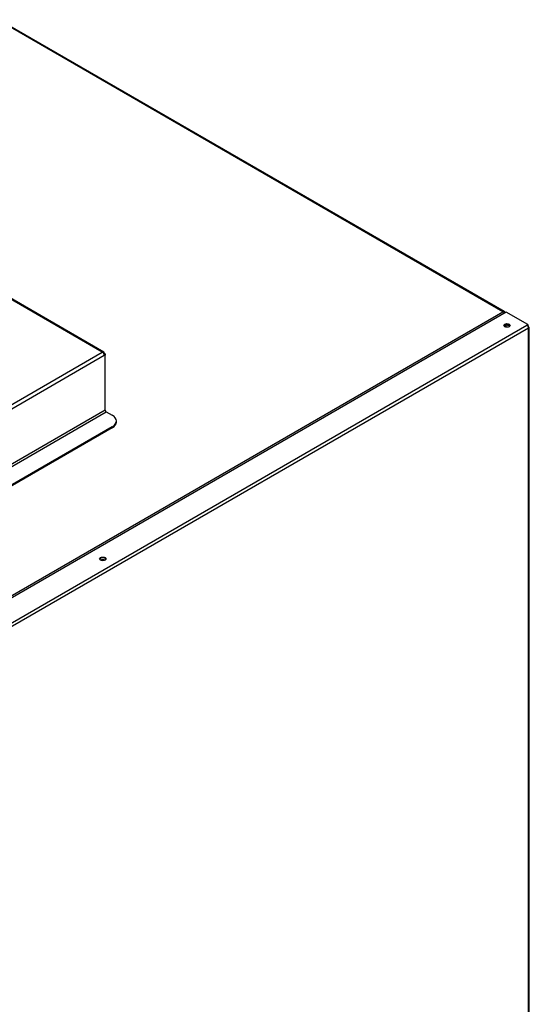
# Model space of a CAD drawing. Header units: millimetres. Extents: x 236 to 3393, y 257 to 3307.
# Tile 8 of 9: x 3031 to 3393, y 633 to 1334. Entities that reach past the tile are written whole.
import ezdxf

# ---------------------------------------------------------------- set-up
doc = ezdxf.new("R2010")
doc.units = ezdxf.units.MM
for name, color, linetype in [('BLASZKA_DO_DRZWI', 7, 'Continuous'), ('Domyślne', 7, 'Continuous'), ('DRZWI_ZEW_H', 7, 'Continuous'), ('OBUDOWA_H', 7, 'Continuous'), ('POKRYWKA_STEROWA', 7, 'Continuous')]:
    doc.layers.add(name, color=color, linetype=linetype)

# ---------------------------------------------------------------- blocks, each defined once
blk = doc.blocks.new('SE5')
at = {"layer": 'BLASZKA_DO_DRZWI', "color": 7, "linetype": 'Continuous'}
for centre, start_param, end_param in [((3089.74, 947.88), 0.971367, 2.169067), ((3089.74, 947.31), 1.278994, 1.861672)]:
    blk.add_ellipse(centre, major_axis=(3, 0), ratio=0.57735, start_param=start_param, end_param=end_param, dxfattribs=at)
at = {"layer": 'DRZWI_ZEW_H', "color": 7, "linetype": 'Continuous'}
for p, q in [((3377.04, 1125.84), (2823.78, 806.41)), ((3392.45, 1116.94), (3377.04, 1125.84)), ((2800.89, 775.4), (3391.75, 1116.53)), ((3377.04, 1115.06), (3377.04, 1116.45)), ((3391.75, 1116.53), (3392.45, 1116.94)), ((3392.17, 1116.2), (3392.45, 1116.37)), ((3392.6, 1116.04), (3392.25, 1116.24)), ((3392.45, 1116.94), (3392.45, 1116.37)), ((3392.48, 1115.83), (3392.6, 1116.04)), ((3392.81, 1115.18), (3392.95, 1115.26)), ((3393.45, 600.83), (3393.45, 1114.57)), ((3392.95, 1114.45), (2802.09, 773.31)), ((3392.95, 1113.87), (3392.95, 1114.45)), ((3392.95, 600.14), (3392.95, 1113.87))]:
    blk.add_line(p, q, dxfattribs=at)
for centre in [(3377.54, 1116.33), (3089.74, 950.17)]:
    blk.add_ellipse(centre, major_axis=(2.25, 0), ratio=0.57735, dxfattribs=at)
for centre, major_axis, start_param, end_param in [((3377.54, 1115.75), (-2.25, 0), 3.363396, 6.061382), ((3377.54, 1115.75), (2.25, 0), 0.222174, 2.91942), ((3377.54, 1115.18), (2.25, 0), 0.456311, 2.685282), ((3391.75, 1115.14), (-0.85, 1.47), 3.926991, 5.497787), ((3391.75, 1114.57), (0.85, 1.47), 5.497787, 6.283185), ((3391.75, 1114.57), (-1.7, 0), 2.356194, 3.926991), ((3089.74, 949.6), (-2.25, 0), 3.363396, 6.061382)]:
    blk.add_ellipse(centre, major_axis=major_axis, ratio=0.57735, start_param=start_param, end_param=end_param, dxfattribs=at)
at = {"layer": 'OBUDOWA_H', "color": 7, "linetype": 'Continuous'}
for p, q in [((3374.71, 1126.12), (3014.79, 1333.92)), ((3375.71, 1126.22), (3015.79, 1334.02)), ((2823.01, 807.6), (3374.71, 1126.12)), ((3376.12, 1115.31), (3376.12, 1116.19)), ((3376.71, 1115.12), (3376.71, 1116.39))]:
    blk.add_line(p, q, dxfattribs=at)
for major_axis, start_param, end_param in [((-1, -1.73), 2.356194, 3.926991), ((1, -1.73), 1.570796, 2.356194)]:
    blk.add_ellipse((3374.71, 1124.49), major_axis=major_axis, ratio=0.57735, start_param=start_param, end_param=end_param, dxfattribs=at)
at = {"layer": 'POKRYWKA_STEROWA', "color": 7, "linetype": 'Continuous'}
for p, q in [((3089.39, 1097.34), (2854.63, 1232.88)), ((3090.39, 1097.44), (2855.63, 1232.98)), ((2907.66, 992.42), (3089.39, 1097.34)), ((3090.8, 1094.89), (2909.08, 989.97)), ((3090.39, 1096.29), (3090.8, 1096.52)), ((3090.61, 1095.82), (3090.8, 1095.71)), ((3090.8, 1095.71), (3090.68, 1095.64)), ((3090.8, 1096.52), (3091.51, 1096.12)), ((3091.51, 1096.12), (3090.8, 1095.71)), ((3090.8, 1095.71), (3090.8, 1095.71)), ((3091.51, 1095.3), (3090.8, 1095.71)), ((3091.51, 1095.3), (3090.8, 1094.89)), ((3091.51, 1096.12), (3091.51, 1095.3)), ((3091.51, 1056.11), (3091.51, 1095.3)), ((3091.51, 1056.11), (2908.37, 950.37)), ((2909.08, 949.15), (3092.22, 1054.88)), ((3092.22, 1054.88), (3096.46, 1052.43)), ((3099.39, 1047.53), (3099.39, 1048.35)), ((3096.46, 1044.27), (2927.46, 946.7)), ((3096.46, 1043.45), (2927.46, 945.88)), ((3096.46, 1043.45), (3096.46, 1044.27))]:
    blk.add_line(p, q, dxfattribs=at)
for centre, major_axis, start_param, end_param in [((3089.39, 1095.71), (-1, -1.73), 2.356194, 3.926991), ((3089.39, 1095.71), (1, -1.73), 0.785398, 2.356194), ((3092.22, 1055.7), (0.5, -0.866), 3.926991, 5.497787), ((3089.39, 1048.35), (-10, 0), 2.356194, 3.926991), ((3089.39, 1047.53), (-10, 0), 2.356194, 3.141593)]:
    blk.add_ellipse(centre, major_axis=major_axis, ratio=0.57735, start_param=start_param, end_param=end_param, dxfattribs=at)

msp = doc.modelspace()

# ---------------------------------------------------------------- block references
at = {"layer": 'Domyślne'}
msp.add_blockref('SE5', (0, 0), dxfattribs=at)

doc.saveas('drawing.dxf')
